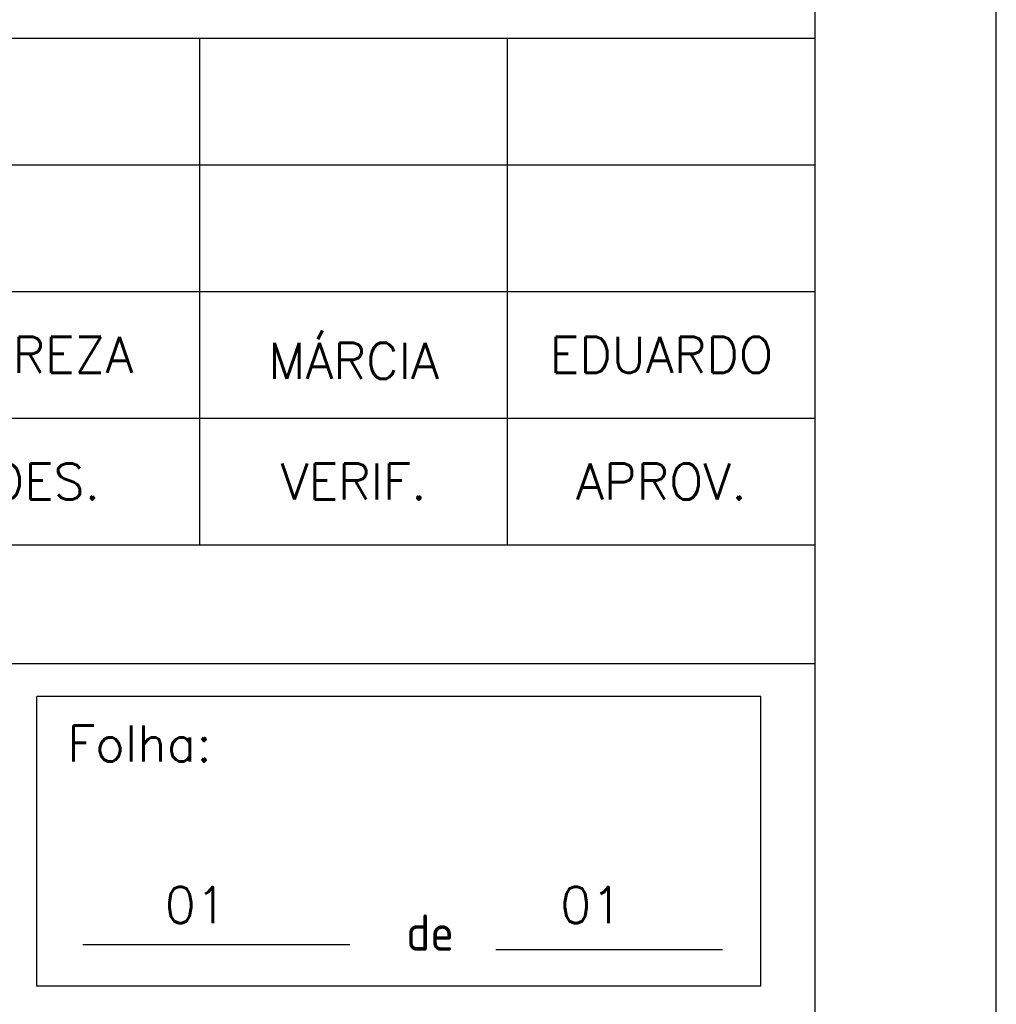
# Model space of a CAD drawing. Extents: x 520.1 to 598, y 318.7 to 360.7.
# Tile 14 of 15: x 592.7 to 598, y 328.4 to 333.9. Entities that reach past the tile are written whole.
import ezdxf
from ezdxf.enums import TextEntityAlignment as Align

# ---------------------------------------------------------------- set-up
doc = ezdxf.new("R2010")
doc.units = 0
doc.layers.add('CARIMBO', color=7, linetype='CONTINUOUS')
doc.layers.add('PADRÃO', color=7, linetype='CONTINUOUS')
doc.styles.add('ROMANS', font='ROMANS.SHX')
doc.styles.get("Standard").update_dxf_attribs({"font": 'ARIAL.TTF'})

msp = doc.modelspace()

# ---------------------------------------------------------------- linework, layer by layer
at = {"layer": 'CARIMBO', "color": 3}
for p, q in [((579.5482, 333.763), (597.0482, 333.763)), ((579.5482, 333.063), (597.0482, 333.063)), ((579.5482, 332.363), (597.0482, 332.363)), ((593.0028, 328.7537), (594.4769, 328.7537)), ((595.2834, 328.726), (596.5349, 328.726))]:
    msp.add_line(p, q, dxfattribs=at)
at = {"layer": 'CARIMBO', "color": 4}
for p, q in [((593.6482, 330.963), (593.6482, 333.763)), ((595.3482, 330.963), (595.3482, 333.763)), ((579.5482, 331.663), (597.0482, 331.663)), ((579.5482, 330.963), (597.0482, 330.963))]:
    msp.add_line(p, q, dxfattribs=at)
at = {"layer": 'CARIMBO', "color": 6}
for p, q in [((597.0482, 330.3047), (579.5482, 330.3047)), ((596.7482, 330.1241), (592.7482, 330.1241)), ((592.7482, 328.5241), (592.7482, 330.1241)), ((596.7482, 328.5241), (596.7482, 330.1241)), ((596.7482, 328.5241), (592.7482, 328.5241))]:
    msp.add_line(p, q, dxfattribs=at)
at = {"layer": 'PADRÃO', "color": 2}
msp.add_line((598.0482, 318.7241), (598.0482, 360.7241), dxfattribs=at)
at = {"layer": 'PADRÃO', "color": 1}
msp.add_line((597.0482, 319.7241), (597.0482, 359.7241), dxfattribs=at)

# ---------------------------------------------------------------- texts
at = {"layer": 'CARIMBO', "color": 2, "style": 'ROMANS'}
for s, p in [('MÁRCIA', (594.4982, 332.013)), ('TEREZA', (592.7982, 332.013)), ('EDUARDO', (596.1982, 332.013)), ('DES.', (592.7982, 331.313)), ('VERIF.', (594.4982, 331.313)), ('APROV.', (596.1982, 331.313))]:
    msp.add_text(s, height=0.2, dxfattribs=at).set_placement(p, align=Align.MIDDLE)
msp.add_text('Folha:', height=0.2, dxfattribs=at).set_placement((592.9172, 329.7648))
at = {"layer": 'CARIMBO', "color": 8, "style": 'ROMANS'}
for p in [(593.4547, 328.8731), (595.6397, 328.8731)]:
    msp.add_text('01', height=0.2, dxfattribs=at).set_placement(p)
at = {"layer": 'CARIMBO', "color": 2, "insert": (594.7895, 328.9204), "char_height": 0.2, "width": 2.5866, "attachment_point": 1}
msp.add_mtext('\\Fisocp.shx;de', dxfattribs=at)

doc.saveas('drawing.dxf')
